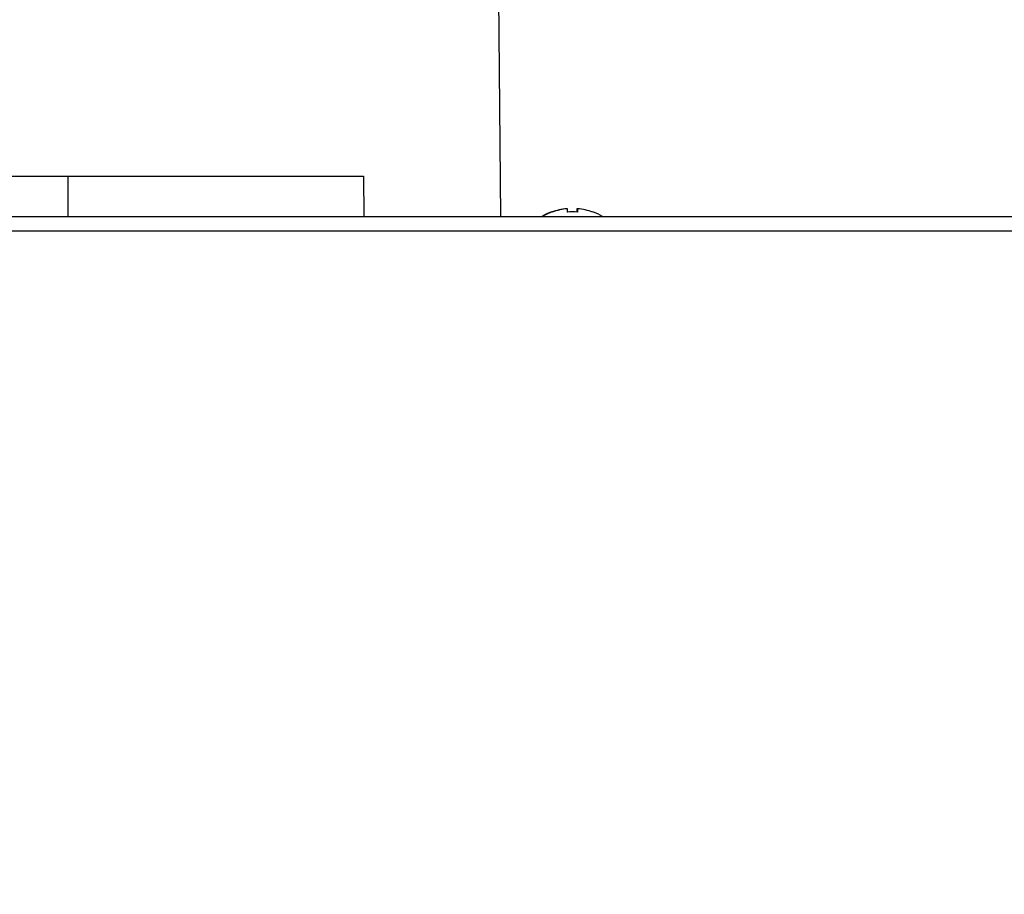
# Model space of a CAD drawing. Header units: centimetres. Extents: x 22052 to 56535, y 76485 to 78519.
# Tile 71 of 235: x 35535 to 35545, y 77889 to 77898. Entities that reach past the tile are written whole.
import ezdxf
from ezdxf import colors
from ezdxf.entities.mleader import LeaderData, LeaderLine
from ezdxf.math import Vec2, Vec3

# ---------------------------------------------------------------- set-up
doc = ezdxf.new("R2010")
doc.units = ezdxf.units.CM
doc.layers.add('$_urządzenia', color=250, linetype='Continuous')
doc.layers.add('IS_Opis', color=250, linetype='Continuous', lineweight=9)
doc.styles.add('styl1', font='ARIALN.TTF')

# ---------------------------------------------------------------- blocks, each defined once
blk = doc.blocks.new('A$C92957c0b')
at = {"layer": '$_urządzenia'}
for p, q in [((92.753, -29), (92.535, -3.965)), ((13.679, -25), (79.175, -25)), ((49.943, -29), (49.914, -25)), ((79.175, -25), (79.205, -29)), ((99.345, -28.559), (99.345, -28.221)), ((100.27, -28.221), (100.27, -28.553)), ((100.345, -28.221), (100.345, -28.559)), ((0, -29), (298.6, -29)), ((97.77, -28.559), (97.77, -28.536)), ((97.845, -28.559), (97.845, -28.536)), ((101.845, -28.536), (101.845, -28.559)), ((0, -30.4), (300, -30.4))]:
    blk.add_line(p, q, dxfattribs=at)
for centre, radius, start, end in [((99.77, -33.927), 5.728, 95.00756, 110.43525), ((99.845, -33.927), 5.728, 95.00756, 110.43525), ((99.77, -33.927), 5.728, 84.23709, 84.99244), ((99.845, -33.927), 5.728, 69.56475, 84.99244), ((99.77, -33.927), 5.75, 110.35441, 120.99996), ((99.845, -33.927), 5.75, 110.35441, 120.99996), ((99.845, -33.927), 5.391, 84.6783, 95.3217), ((99.77, -33.927), 5.391, 94.13808, 94.52003), ((99.845, -33.927), 5.75, 59.00004, 69.64559)]:
    blk.add_arc(centre, radius, start, end, dxfattribs=at)

msp = doc.modelspace()

# ---------------------------------------------------------------- block references
at = {"layer": '$_urządzenia', "xscale": 0.1, "yscale": 0.1, "zscale": 0.1}
msp.add_blockref('A$C92957c0b', (35530.6695, 77899.0097), dxfattribs=at)

# ---------------------------------------------------------------- leaders
at = {"layer": 'IS_Opis'}
ml = msp.add_multileader_mtext('Standard', dxfattribs=at)
ml.set_content('Projektowany kocioł gazowy 1-funkcyjny 100kW z zamkniętą komorą spalania. Wyposażony w przewód powietrzno-spalinowy 160/110 wyprowadzony ponad dach budynku', color=256, style='styl1')
ml.set_leader_properties()
ml.build(insert=Vec2(0, 0))
ml.multileader.update_dxf_attribs({"dogleg_length": 5, "arrow_head_size": 7.5})
ctx = ml.context
ctx.base_point, ctx.char_height, ctx.arrow_head_size, ctx.landing_gap_size, ctx.plane_origin = Vec3(35142.7244, 77977.5434), 12, 7.5, 5, Vec3(35518.2018, 77880.0378)
ctx.text_align_type = 2
notes = []
notes.append((ctx, [(1, (1, 1, 0), (35460.6695, 77977.5434), (-1, 0), 6.7091, [(2, [(35600.6695, 77899.0097), (35460.6695, 77899.0097), (35530.6695, 77899.0097)], 0, [])])]))
ctx.mtext.insert, ctx.mtext.width, ctx.mtext.defined_height, ctx.mtext.alignment, ctx.mtext.flow_direction = Vec3(35448.9604, 77985.3073), 316.717556, 76.915, 3, 5
for ctx, leaders in notes:
    for number, flags, end, landing, length, lines in leaders:
        leader = LeaderData()
        leader.index, (leader.has_last_leader_line, leader.has_dogleg_vector, leader.attachment_direction) = number, flags
        leader.last_leader_point, leader.dogleg_vector, leader.dogleg_length = Vec3(end), Vec3(landing), length
        for number, points, colour, breaks in lines:
            line = LeaderLine()
            line.index, line.vertices, line.color, line.breaks = number, Vec3.list(points), colors.encode_raw_color(colour), breaks
            leader.lines.append(line)
        ctx.leaders.append(leader)

doc.saveas('drawing.dxf')
